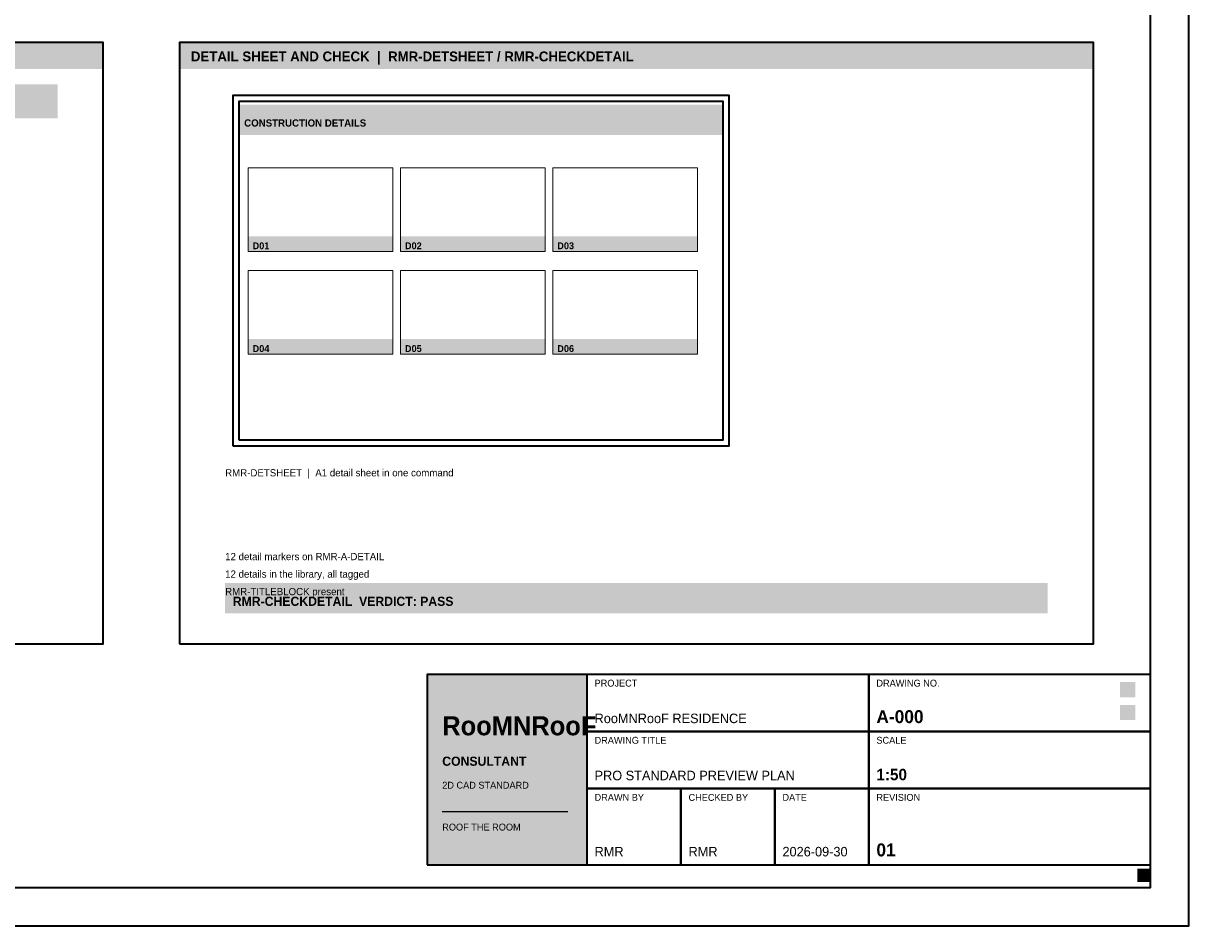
# Model space of a CAD drawing. Header units: millimetres. Extents: x 0 to 841, y 0 to 594.
# Tile 5 of 6: x 535 to 841, y 0 to 237. Entities that reach past the tile are written whole.
import ezdxf

# ---------------------------------------------------------------- set-up
doc = ezdxf.new("R2010")
doc.units = ezdxf.units.MM
for name, color, linetype, lineweight, true_color in [('RMR-A-DETAIL', 7, 'Continuous', 18, 0x825ca0), ('RMR-A-FRAME', 7, 'Continuous', 35, 0x1f2a33), ('RMR-A-TEXT', 7, 'Continuous', 13, 0x1f2a33), ('RMR-PRES-KEY', 7, 'Continuous', 18, 0xd6a34c), ('RMR-PRES-NORTH', 7, 'Continuous', 18, 0x398982), ('RMR-PRES-TITLE', 7, 'Continuous', 25, 0xc65d48)]:
    doc.layers.add(name, color=color, linetype=linetype, lineweight=lineweight, true_color=true_color)
doc.styles.add('RMR-BODY', font='Aptos.ttf')
doc.styles.add('RMR-HEAD', font='Montserrat-SemiBold.ttf', dxfattribs={"width": 0.95})
doc.styles.add('RMR-NOTE', font='Aptos.ttf', dxfattribs={"width": 0.95})
doc.styles.add('RMR-NUMBER', font='Montserrat-SemiBold.ttf', dxfattribs={"width": 0.9})
doc.styles.add('RMR-TITLE', font='Montserrat-SemiBold.ttf', dxfattribs={"width": 0.92})

msp = doc.modelspace()

# ---------------------------------------------------------------- linework, layer by layer
at = {"layer": 'RMR-A-DETAIL', "true_color": 0x566874}
for points in [[(594, 177.07), (632, 177.07), (632, 199.07), (594, 199.07), (594, 177.07)], [(634, 177.07), (672, 177.07), (672, 199.07), (634, 199.07), (634, 177.07)], [(674, 177.07), (712, 177.07), (712, 199.07), (674, 199.07), (674, 177.07)], [(594, 150.07), (632, 150.07), (632, 172.07), (594, 172.07), (594, 150.07)], [(634, 150.07), (672, 150.07), (672, 172.07), (634, 172.07), (634, 150.07)], [(674, 150.07), (712, 150.07), (712, 172.07), (674, 172.07), (674, 150.07)]]:
    msp.add_lwpolyline(points, dxfattribs=at)
at = {"layer": 'RMR-A-FRAME', "true_color": 0x1f2a33}
for points in [[(0, 0), (841, 0), (841, 594), (0, 594), (0, 0)], [(590, 126), (720.36, 126), (720.36, 218.07), (590, 218.07), (590, 126)], [(641, 16), (831, 16), (831, 66), (641, 66), (641, 16)], [(683, 51), (757, 51), (757, 66), (683, 66), (683, 51)], [(757, 51), (831, 51), (831, 66), (757, 66), (757, 51)], [(683, 36), (757, 36), (757, 51), (683, 51), (683, 36)], [(757, 36), (831, 36), (831, 51), (757, 51), (757, 36)], [(683, 16), (707.67, 16), (707.67, 36), (683, 36), (683, 16)], [(707.67, 16), (732.33, 16), (732.33, 36), (707.67, 36), (707.67, 16)], [(732.33, 16), (757, 16), (757, 36), (732.33, 36), (732.33, 16)], [(757, 16), (831, 16), (831, 36), (757, 36), (757, 16)]]:
    msp.add_lwpolyline(points, dxfattribs=at)
at = {"layer": 'RMR-A-FRAME', "true_color": 0x398982}
for points in [[(10, 10), (831, 10), (831, 584), (10, 584), (10, 10)], [(591.6, 127.6), (718.75, 127.6), (718.75, 216.47), (591.6, 216.47), (591.6, 127.6)]]:
    msp.add_lwpolyline(points, dxfattribs=at)
at = {"layer": 'RMR-A-FRAME', "true_color": 0x566874}
for points in [[(316, 74), (556, 74), (556, 232), (316, 232), (316, 74)], [(576, 74), (816, 74), (816, 232), (576, 232), (576, 74)]]:
    msp.add_lwpolyline(points, dxfattribs=at)
at = {"layer": 'RMR-PRES-KEY', "true_color": 0xd6a34c}
for points in [[(823, 54), (827, 54), (823, 58), (827, 58)], [(827.5, 11.5), (831, 11.5), (827.5, 15), (831, 15)]]:
    msp.add_solid(points, dxfattribs=at)
at = {"layer": 'RMR-PRES-NORTH', "true_color": 0x398982}
msp.add_solid([(823, 60), (827, 60), (823, 64), (827, 64)], dxfattribs=at)
at = {"layer": 'RMR-PRES-TITLE', "true_color": 0xd6a34c}
msp.add_line((645, 30), (678, 30), dxfattribs=at)
at = {"layer": 'RMR-PRES-TITLE', "true_color": 0xc65d48}
for points in [[(316, 225), (556, 225), (316, 232), (556, 232)], [(576, 225), (816, 225), (576, 232), (816, 232)], [(591.6, 207.67), (718.75, 207.67), (591.6, 215.67), (718.75, 215.67)], [(594, 177.07), (632, 177.07), (594, 181.07), (632, 181.07)], [(634, 177.07), (672, 177.07), (634, 181.07), (672, 181.07)], [(674, 177.07), (712, 177.07), (674, 181.07), (712, 181.07)], [(594, 150.07), (632, 150.07), (594, 154.07), (632, 154.07)], [(634, 150.07), (672, 150.07), (634, 154.07), (672, 154.07)], [(674, 150.07), (712, 150.07), (674, 154.07), (712, 154.07)], [(641, 16), (683, 16), (641, 66), (683, 66)]]:
    msp.add_solid(points, dxfattribs=at)
at = {"layer": 'RMR-PRES-TITLE', "true_color": 0x398982}
for points in [[(328, 212), (544, 212), (328, 221), (544, 221)], [(588, 82), (804, 82), (588, 90), (804, 90)]]:
    msp.add_solid(points, dxfattribs=at)

# ---------------------------------------------------------------- texts
at = {"layer": 'RMR-A-TEXT', "true_color": 0x566874, "style": 'RMR-NOTE'}
for s, height, p in [('RMR-DETSHEET  |  A1 detail sheet in one command', 1.9, (588, 118)), ('PROJECT', 1.8, (685, 62.8)), ('DRAWING NO.', 1.8, (759, 62.8)), ('DRAWING TITLE', 1.8, (685, 47.8)), ('SCALE', 1.8, (759, 47.8)), ('DRAWN BY', 1.8, (685, 32.8)), ('CHECKED BY', 1.8, (709.67, 32.8)), ('DATE', 1.8, (734.33, 32.8)), ('REVISION', 1.8, (759, 32.8))]:
    msp.add_text(s, height=height, dxfattribs=at).set_placement(p)
at = {"layer": 'RMR-A-TEXT', "true_color": 0x1f2a33}
for s, height, style, p in [('12 detail markers on RMR-A-DETAIL', 1.9, 'RMR-BODY', (588, 96)), ('12 details in the library, all tagged', 1.9, 'RMR-BODY', (588, 91.4)), ('RMR-TITLEBLOCK present', 1.9, 'RMR-BODY', (588, 86.8)), ('RooMNRooF RESIDENCE', 2.5, 'RMR-BODY', (685, 53.2)), ('PRO STANDARD PREVIEW PLAN', 2.5, 'RMR-BODY', (685, 38.2)), ('1:50', 3, 'RMR-NUMBER', (759, 38.2)), ('01', 3.4, 'RMR-NUMBER', (759, 18.2)), ('RMR', 2.5, 'RMR-BODY', (685, 18.2)), ('RMR', 2.5, 'RMR-BODY', (709.67, 18.2)), ('2026-09-30', 2.5, 'RMR-BODY', (734.33, 18.2))]:
    msp.add_text(s, height=height, dxfattribs=dict(at, style=style)).set_placement(p)
at = {"layer": 'RMR-A-TEXT', "true_color": 0xc65d48, "style": 'RMR-NUMBER'}
msp.add_text('A-000', height=3.4, dxfattribs=at).set_placement((759, 53.2))
at = {"layer": 'RMR-PRES-TITLE', "true_color": 0xeee1c9}
for s, height, style, p in [('DETAIL SHEET AND CHECK  |  RMR-DETSHEET / RMR-CHECKDETAIL', 2.6, 'RMR-HEAD', (579, 227)), ('CONSTRUCTION DETAILS', 1.9, 'RMR-TITLE', (593, 209.87)), ('D01', 1.8, 'RMR-NUMBER', (595.2, 177.67)), ('D02', 1.8, 'RMR-NUMBER', (635.2, 177.67)), ('D03', 1.8, 'RMR-NUMBER', (675.2, 177.67)), ('D04', 1.8, 'RMR-NUMBER', (595.2, 150.67)), ('D05', 1.8, 'RMR-NUMBER', (635.2, 150.67)), ('D06', 1.8, 'RMR-NUMBER', (675.2, 150.67)), ('RMR-CHECKDETAIL  VERDICT: PASS', 2.4, 'RMR-HEAD', (590, 84)), ('RooMNRooF', 5, 'RMR-TITLE', (645, 50)), ('CONSULTANT', 2.4, 'RMR-HEAD', (645, 42)), ('2D CAD STANDARD', 1.8, 'RMR-NOTE', (645, 36)), ('ROOF THE ROOM', 1.8, 'RMR-NOTE', (645, 25))]:
    msp.add_text(s, height=height, dxfattribs=dict(at, style=style)).set_placement(p)

doc.saveas('drawing.dxf')
